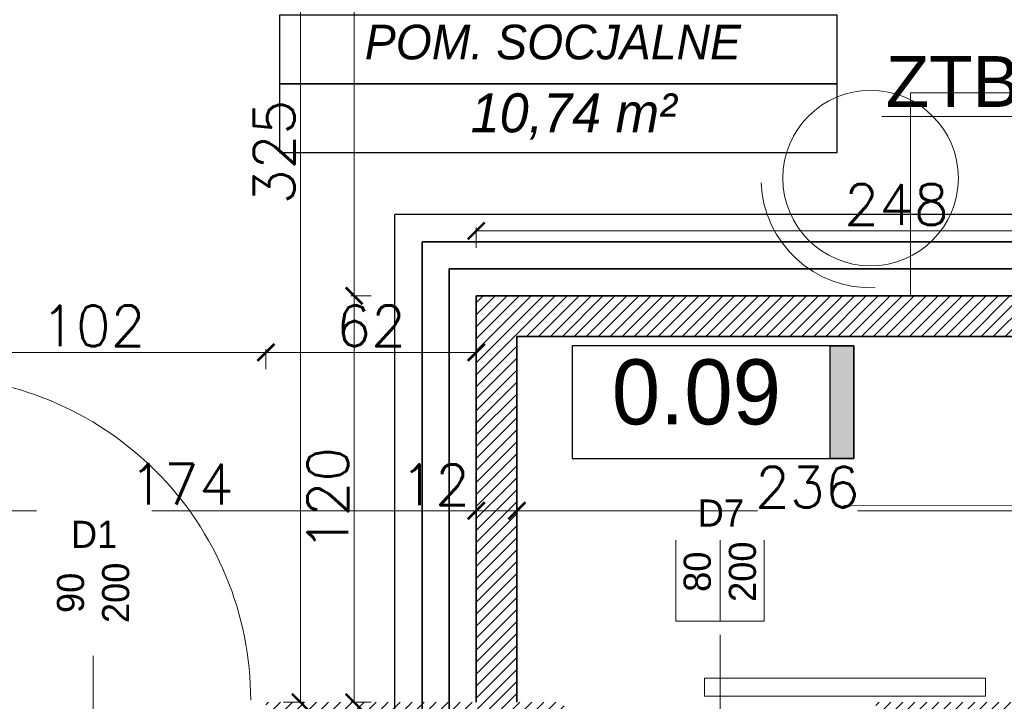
# Model space of a CAD drawing. Header units: millimetres. Extents: x -740 to 33545, y -26688 to 22494.
# Tile 165 of 256: x 11456 to 11747, y 11007 to 11208. Entities that reach past the tile are written whole.
import ezdxf
from ezdxf.lldxf.tags import DXFTag

# ---------------------------------------------------------------- set-up
doc = ezdxf.new("R2010")
doc.units = ezdxf.units.MM
doc.header["$MEASUREMENT"] = 0
doc.layers.get('Defpoints').update_dxf_attribs({"color": 252})
for name, color, linetype, lineweight in [('_IS_EKO_Cyrkulacja', 6, 'Continuous', 30), ('_IS_EKO_opis', 7, 'Continuous', 18), ('_IS_EKO_W_Ciepła', 1, 'Continuous', 35), ('_IS_EKO_woda_zimna', 5, 'Continuous', 35), ('A_opisy', 252, 'Continuous', 15), ('A_projektowane sciany', 252, 'Continuous', 35), ('A_wyposażenie', 252, 'Continuous', 9), ('l.wypełnien', 252, 'Continuous', 5), ('wymiarowanie', 252, 'Continuous', 9)]:
    doc.layers.add(name, color=color, linetype=linetype, lineweight=lineweight)
doc.layers.add('stolarka', color=252, linetype='Continuous')
doc.layers.add('tabelki opis', color=252, linetype='Continuous')
doc.styles.add('Arial', font='arial.ttf')
doc.styles.add('styl2', font='simplex.shx')
tags = doc.linetypes.add('ICAD_ISO03W100', pattern=[30, 12, -18]).pattern_tags.tags
tags[6:7] = [DXFTag(74, 4), DXFTag(75, 0), DXFTag(340, '0'), DXFTag(46, 1.0), DXFTag(50, 0.0), DXFTag(44, 0.0), DXFTag(45, 0.0)]
tags[4:5] = [DXFTag(74, 4), DXFTag(75, 0), DXFTag(340, '0'), DXFTag(46, 1.0), DXFTag(50, 0.0), DXFTag(44, 0.0), DXFTag(45, 0.0)]
doc.dimstyles.new('Skala 1-50', dxfattribs={"dimtxt": 12, "dimasz": 5, "dimexe": 1, "dimexo": 1, "dimgap": 1.5, "dimtad": 1, "dimdec": 1, "dimrnd": 0.5, "dimtxsty": 'styl2', "dimblk": 'ARCHTICK', "dimcen": 5, "dimadec": 0, "dimazin": 0, "dimtfac": 1, "dimtdec": 1, "dimtmove": 1, "dimatfit": 3, "dimldrblk": 'ARCHTICK', "dimfxl": 0, "dimlwd": -1, "dimlwe": -1, "dimarcsym": 0})

# ---------------------------------------------------------------- blocks, each defined once
blk = doc.blocks.new('_ArchTick')
at = {"color": 0, "linetype": 'ByBlock', "const_width": 0.15}
blk.add_lwpolyline([(-0.5, -0.5), (0.5, 0.5)], dxfattribs=at)
blk = doc.blocks.new('*D1207')
at = {"layer": 'Defpoints', "color": 0}
for p in [(11503.87, 11331.32), (11532.41, 11006.32), (11539.01, 11006.32)]:
    blk.add_point(p, dxfattribs=at)
at = {"layer": 'wymiarowanie', "color": 0}
for p, q in [((11534.01, 11331.32), (11540.01, 11331.32)), ((11539.01, 11331.32), (11539.01, 11006.32)), ((11534.01, 11006.32), (11540.01, 11006.32))]:
    blk.add_line(p, q, dxfattribs=at)
at = {"layer": 'wymiarowanie', "color": 0, "xscale": 5, "yscale": 5, "zscale": 5}
for p, rotation in [((11539.01, 11331.32), 90), ((11539.01, 11006.32), 270)]:
    blk.add_blockref('_ArchTick', p, dxfattribs=dict(at, rotation=rotation))
at = {"layer": 'wymiarowanie', "color": 0, "insert": (11531.21, 11168.82), "char_height": 12, "attachment_point": 5, "rotation": 90, "style": 'styl2'}
blk.add_mtext('325', dxfattribs=at)
blk = doc.blocks.new('*D2207')
at = {"layer": 'Defpoints', "color": 0}
for p in [(11590.93, 11062.89), (11602.93, 11056.84), (11590.93, 11046.76)]:
    blk.add_point(p, dxfattribs=at)
at = {"layer": 'wymiarowanie', "color": 0}
for p, q in [((11590.93, 11057.89), (11590.93, 11063.89)), ((11602.93, 11062.89), (11590.93, 11062.89)), ((11602.93, 11057.89), (11602.93, 11063.89))]:
    blk.add_line(p, q, dxfattribs=at)
at = {"layer": 'wymiarowanie', "color": 0, "xscale": 5, "yscale": 5, "zscale": 5, "rotation": 180}
blk.add_blockref('_ArchTick', (11590.93, 11062.89), dxfattribs=at)
at = {"layer": 'wymiarowanie', "color": 0, "xscale": 5, "yscale": 5, "zscale": 5}
blk.add_blockref('_ArchTick', (11602.93, 11062.89), dxfattribs=at)
at = {"layer": 'wymiarowanie', "color": 0, "insert": (11578.78, 11070.54), "char_height": 12, "attachment_point": 5, "style": 'styl2'}
blk.add_mtext('12', dxfattribs=at)
blk = doc.blocks.new('*D2208')
at = {"layer": 'Defpoints', "color": 0}
for p in [(11416.81, 11062.89), (11416.81, 11045.69), (11590.93, 11046.76)]:
    blk.add_point(p, dxfattribs=at)
at = {"layer": 'wymiarowanie', "color": 0}
for p, q in [((11416.81, 11057.89), (11416.81, 11063.89)), ((11590.93, 11062.89), (11416.81, 11062.89)), ((11590.93, 11057.89), (11590.93, 11063.89))]:
    blk.add_line(p, q, dxfattribs=at)
at = {"layer": 'wymiarowanie', "color": 0, "xscale": 5, "yscale": 5, "zscale": 5, "rotation": 180}
blk.add_blockref('_ArchTick', (11416.81, 11062.89), dxfattribs=at)
at = {"layer": 'wymiarowanie', "color": 0, "xscale": 5, "yscale": 5, "zscale": 5}
blk.add_blockref('_ArchTick', (11590.93, 11062.89), dxfattribs=at)
at = {"layer": 'wymiarowanie', "color": 0, "insert": (11503.87, 11070.69), "char_height": 12, "attachment_point": 5, "style": 'styl2'}
blk.add_mtext('174', dxfattribs=at)
blk = doc.blocks.new('*D2672')
at = {"layer": 'Defpoints', "color": 0}
for p in [(11590.93, 11145.5), (11839.15, 11128.69), (11590.93, 11126.32)]:
    blk.add_point(p, dxfattribs=at)
at = {"layer": 'wymiarowanie', "color": 0}
for p, q in [((11590.93, 11140.5), (11590.93, 11146.5)), ((11839.15, 11145.5), (11590.93, 11145.5)), ((11839.15, 11140.5), (11839.15, 11146.5))]:
    blk.add_line(p, q, dxfattribs=at)
at = {"layer": 'wymiarowanie', "color": 0, "xscale": 5, "yscale": 5, "zscale": 5, "rotation": 180}
blk.add_blockref('_ArchTick', (11590.93, 11145.5), dxfattribs=at)
at = {"layer": 'wymiarowanie', "color": 0, "xscale": 5, "yscale": 5, "zscale": 5}
blk.add_blockref('_ArchTick', (11839.15, 11145.5), dxfattribs=at)
at = {"layer": 'wymiarowanie', "color": 0, "insert": (11715.04, 11153.3), "char_height": 12, "attachment_point": 5, "style": 'styl2'}
blk.add_mtext('248', dxfattribs=at)
blk = doc.blocks.new('*D2673')
at = {"layer": 'Defpoints', "color": 0}
for p in [(11839.15, 11062.89), (11602.93, 11040.4), (11839.15, 11040.4)]:
    blk.add_point(p, dxfattribs=at)
at = {"layer": 'wymiarowanie', "color": 0}
for p, q in [((11602.93, 11057.89), (11602.93, 11063.89)), ((11602.93, 11062.89), (11673.96, 11062.89)), ((11839.15, 11062.89), (11703.49, 11062.89)), ((11839.15, 11057.89), (11839.15, 11063.89))]:
    blk.add_line(p, q, dxfattribs=at)
at = {"layer": 'wymiarowanie', "color": 0, "xscale": 5, "yscale": 5, "zscale": 5, "rotation": 180}
blk.add_blockref('_ArchTick', (11602.93, 11062.89), dxfattribs=at)
at = {"layer": 'wymiarowanie', "color": 0, "xscale": 5, "yscale": 5, "zscale": 5}
blk.add_blockref('_ArchTick', (11839.15, 11062.89), dxfattribs=at)
at = {"layer": 'wymiarowanie', "color": 0, "insert": (11688.72, 11069.83), "char_height": 12, "attachment_point": 5, "style": 'styl2'}
blk.add_mtext('236', dxfattribs=at)
blk = doc.blocks.new('*D2694')
at = {"layer": 'Defpoints', "color": 0}
for p in [(11554.87, 11126.32), (11590.93, 11126.32), (11590.93, 11006.32)]:
    blk.add_point(p, dxfattribs=at)
at = {"layer": 'wymiarowanie', "color": 0}
for p, q in [((11559.87, 11126.32), (11553.87, 11126.32)), ((11554.87, 11006.32), (11554.87, 11126.32)), ((11559.87, 11006.32), (11553.87, 11006.32))]:
    blk.add_line(p, q, dxfattribs=at)
at = {"layer": 'wymiarowanie', "color": 0, "xscale": 5, "yscale": 5, "zscale": 5}
for p, rotation in [((11554.87, 11126.32), 90), ((11554.87, 11006.32), 270)]:
    blk.add_blockref('_ArchTick', p, dxfattribs=dict(at, rotation=rotation))
at = {"layer": 'wymiarowanie', "color": 0, "insert": (11547.07, 11066.32), "char_height": 12, "attachment_point": 5, "rotation": 90, "style": 'styl2'}
blk.add_mtext('120', dxfattribs=at)
blk = doc.blocks.new('*D2695')
at = {"layer": 'Defpoints', "color": 0}
for p in [(11554.87, 11331.32), (11566.81, 11331.32), (11590.93, 11126.32)]:
    blk.add_point(p, dxfattribs=at)
at = {"layer": 'wymiarowanie', "color": 0}
for p, q in [((11559.87, 11331.32), (11553.87, 11331.32)), ((11554.87, 11331.32), (11554.87, 11276.28)), ((11554.87, 11126.32), (11554.87, 11246.76)), ((11559.87, 11126.32), (11553.87, 11126.32))]:
    blk.add_line(p, q, dxfattribs=at)
at = {"layer": 'wymiarowanie', "color": 0, "xscale": 5, "yscale": 5, "zscale": 5}
for p, rotation in [((11554.87, 11331.32), 90), ((11554.87, 11126.32), 270)]:
    blk.add_blockref('_ArchTick', p, dxfattribs=dict(at, rotation=rotation))
at = {"layer": 'wymiarowanie', "color": 0, "insert": (11547.07, 11261.52), "char_height": 12, "attachment_point": 5, "rotation": 90, "style": 'styl2'}
blk.add_mtext('205', dxfattribs=at)
blk = doc.blocks.new('*D2831')
at = {"layer": 'Defpoints', "color": 0}
for p in [(11528.81, 11109.64), (11426.81, 11006.32), (11528.81, 11006.32)]:
    blk.add_point(p, dxfattribs=at)
at = {"layer": 'wymiarowanie', "color": 0}
for p, q in [((11426.81, 11104.64), (11426.81, 11110.64)), ((11426.81, 11109.64), (11528.81, 11109.64)), ((11528.81, 11104.64), (11528.81, 11110.64))]:
    blk.add_line(p, q, dxfattribs=at)
at = {"layer": 'wymiarowanie', "color": 0, "xscale": 5, "yscale": 5, "zscale": 5, "rotation": 180}
blk.add_blockref('_ArchTick', (11426.81, 11109.64), dxfattribs=at)
at = {"layer": 'wymiarowanie', "color": 0, "xscale": 5, "yscale": 5, "zscale": 5}
blk.add_blockref('_ArchTick', (11528.81, 11109.64), dxfattribs=at)
at = {"layer": 'wymiarowanie', "color": 0, "insert": (11477.81, 11117.44), "char_height": 12, "attachment_point": 5, "style": 'styl2'}
blk.add_mtext('102', dxfattribs=at)
blk = doc.blocks.new('*D2832')
at = {"layer": 'Defpoints', "color": 0}
for p in [(11590.93, 11109.64), (11590.93, 11015.98), (11528.81, 11006.32)]:
    blk.add_point(p, dxfattribs=at)
at = {"layer": 'wymiarowanie', "color": 0}
for p, q in [((11528.81, 11104.64), (11528.81, 11110.64)), ((11528.81, 11109.64), (11590.93, 11109.64)), ((11590.93, 11104.64), (11590.93, 11110.64))]:
    blk.add_line(p, q, dxfattribs=at)
at = {"layer": 'wymiarowanie', "color": 0, "xscale": 5, "yscale": 5, "zscale": 5, "rotation": 180}
blk.add_blockref('_ArchTick', (11528.81, 11109.64), dxfattribs=at)
at = {"layer": 'wymiarowanie', "color": 0, "xscale": 5, "yscale": 5, "zscale": 5}
blk.add_blockref('_ArchTick', (11590.93, 11109.64), dxfattribs=at)
at = {"layer": 'wymiarowanie', "color": 0, "insert": (11559.87, 11117.44), "char_height": 12, "attachment_point": 5, "style": 'styl2'}
blk.add_mtext('62', dxfattribs=at)

msp = doc.modelspace()

# ---------------------------------------------------------------- hatches: boundary and pattern name
at = {"layer": 'l.wypełnien'}
h = msp.add_hatch(dxfattribs=at)
h.set_pattern_fill('ANSI31', color=256, scale=20, style=0)
h.paths.add_polyline_path([(11528.81, 11006.32), (11528.81, 10994.32), (11590.93, 10994.32), (11590.93, 10984.32), (11602.93, 10984.32), (11602.93, 10994.32), (11616.93, 10994.32), (11616.93, 11006.32), (11602.93, 11006.32), (11602.93, 11114.32), (11839.15, 11114.32), (11839.15, 11126.32), (11590.93, 11126.32), (11590.93, 11006.32)])
h.paths.add_polyline_path([(11391.26, 10994.32), (11391.26, 11006.32), (11404.81, 11006.32), (11404.81, 11331.32), (11416.81, 11331.32), (11416.81, 11006.32), (11426.81, 11006.32), (11426.81, 10994.32)])
h.paths.add_polyline_path([(11708.93, 10994.32), (11708.93, 11006.32), (11839.15, 11006.32), (11839.15, 10994.32), (11734.93, 10994.32), (11734.93, 10984.32), (11722.93, 10984.32), (11722.93, 10994.32)])
h.paths.add_polyline_path([(11289.26, 10994.32), (11289.26, 11006.32), (11169.43, 11006.32), (11169.43, 10994.32)])
h.paths.add_polyline_path([(11734.93, 10834.32), (11734.93, 10892.32), (11722.93, 10892.32), (11722.93, 10834.32)])
h.paths.add_polyline_path([(11602.93, 10834.32), (11602.93, 10882.32), (11590.93, 10882.32), (11590.93, 10834.32)])
at = {"layer": 'tabelki opis'}
msp.add_hatch(color=256, dxfattribs=at).paths.add_polyline_path([(11702.41, 11078.27), (11702.41, 11111.54), (11695.45, 11111.54), (11695.45, 11078.27)])

# ---------------------------------------------------------------- linework, layer by layer
at = {"layer": '_IS_EKO_Cyrkulacja'}
for p in [(11815.15, 11150.32), (11566.93, 10858.32)]:
    msp.add_line(p, (11566.93, 11150.32), dxfattribs=at)
at = {"layer": '_IS_EKO_opis'}
msp.add_line((11710.77, 11179.26), (11775.33, 11179.26), dxfattribs=at)
at = {"layer": '_IS_EKO_W_Ciepła', "linetype": 'ByBlock'}
for p in [(11823.15, 11142.32), (11574.93, 10850.32)]:
    msp.add_line(p, (11574.93, 11142.32), dxfattribs=at)
at = {"layer": '_IS_EKO_woda_zimna'}
for p in [(11831.15, 11134.32), (11582.93, 10842.32)]:
    msp.add_line(p, (11582.93, 11134.32), dxfattribs=at)
at = {"layer": 'A_opisy'}
for p, q in [((11662.93, 10963.32), (11662.93, 11030.32)), ((11477.81, 10959.04), (11477.81, 11024.04))]:
    msp.add_line(p, q, dxfattribs=at)
at = {"layer": 'A_opisy', "ltscale": 0.3}
for points in [[(11464.81, 11050.04), (11464.81, 11024.04), (11477.81, 11024.04), (11477.81, 11050.04)], [(11477.81, 11050.04), (11477.81, 11024.04), (11490.81, 11024.04), (11490.81, 11050.04)]]:
    msp.add_lwpolyline(points, close=True, dxfattribs=at)
at = {"layer": 'A_projektowane sciany'}
for p, q in [((11839.15, 11126.32), (11590.93, 11126.32)), ((11590.93, 11126.32), (11590.93, 11006.32)), ((11839.15, 11114.32), (11602.93, 11114.32)), ((11602.93, 11114.32), (11602.93, 11006.32)), ((11602.93, 11114.32), (11602.93, 11006.32))]:
    msp.add_line(p, q, dxfattribs=at)
at = {"layer": 'A_wyposażenie'}
for p, q in [((11719.15, 11186.32), (11779.15, 11186.32)), ((11719.15, 11126.32), (11719.15, 11186.32))]:
    msp.add_line(p, q, dxfattribs=at)
at = {"layer": 'A_wyposażenie', "ltscale": 500}
msp.add_circle((11707.41, 11161.11), 25.92, dxfattribs=at)
msp.add_arc((11707.41, 11161.11), 32.4, 182.465, 272.465, dxfattribs=at)
at = {"layer": 'l.wypełnien'}
msp.add_lwpolyline([(11658.32, 11008.1), (11741.3, 11008.1), (11741.3, 11013.42), (11658.32, 11013.42)], close=True, dxfattribs=at)
at = {"layer": 'stolarka', "linetype": 'ICAD_ISO03W100', "lineweight": 13, "ltscale": 0.3}
msp.add_arc((11428.55, 11006.9), 95.77, 0.0003, 90.0531, dxfattribs=at)
at = {"layer": 'tabelki opis'}
for points in [[(11532.82, 11188.9), (11697.55, 11188.9), (11697.55, 11209.18), (11532.82, 11209.18), (11532.82, 11188.9)], [(11532.82, 11168.63), (11697.55, 11168.63), (11697.55, 11188.9), (11532.82, 11188.9), (11532.82, 11168.63)], [(11702.41, 11111.54), (11619.25, 11111.54), (11619.25, 11078.27), (11702.41, 11078.27), (11702.41, 11111.54)]]:
    msp.add_lwpolyline(points, dxfattribs=at)
msp.add_lwpolyline([(11702.41, 11078.27), (11695.45, 11078.27), (11695.45, 11111.54), (11702.41, 11111.54)], close=True, dxfattribs=at)
at = {"layer": 'wymiarowanie'}
msp.add_line((11767.53, 11064.5), (11699.37, 11064.43), dxfattribs=at)

# ---------------------------------------------------------------- texts
at = {"layer": '_IS_EKO_opis', "color": 7, "insert": (11711.92, 11197.14), "char_height": 15, "width": 58.847, "attachment_point": 1, "style": 'Arial'}
msp.add_mtext('ZTB15', dxfattribs=at)
at = {"layer": 'tabelki opis', "attachment_point": 1}
for s, insert, char_height, width in [('\\pi25.20320;{\\fCentury Gothic|b0|i1|c238|p34;POM. SOCJALNE}', (11532.82, 11206.41), 10.24, 164.736), ('{\\fCentury Gothic|b0|i1|c238|p34;10,74 m²}', (11589.28, 11186.14), 11.52, 68.7387), ('\\pi28.26400;{\\fCentury Gothic|b0|i1|c238|p34;SEKRETARIAT/POKOJ }\\pi28.40000;{\\fCentury Gothic|b0|i1|c238|p34;INTENDENTKI}', (11210.74, 11172.79), 8, 164.736), ('{\\fCentury Gothic|b0|i0|c238|p34;0.09}', (11630.98, 11107.58), 19.2, 56.7)]:
    msp.add_mtext(s, dxfattribs=dict(at, insert=insert, char_height=char_height, width=width))

# ---------------------------------------------------------------- dimensions: what is measured, and where the dimension line sits
at = {"layer": 'wymiarowanie'}
for base, p1, p2, picture, middle in [((11539.01, 11006.32), (11503.87, 11331.32), (11532.41, 11006.32), '*D1207', (11531.21, 11168.82)), ((11554.87, 11126.32), (11590.93, 11006.32), (11590.93, 11126.32), '*D2694', (11547.07, 11066.32))]:
    dim = msp.add_linear_dim(base=base, p1=p1, p2=p2, angle=90, dimstyle='Skala 1-50', dxfattribs=at)
    dim.commit()
    dim.dimension.update_dxf_attribs({"geometry": picture, "text_midpoint": middle})
dim = msp.add_linear_dim(base=(11554.87, 11331.32), p1=(11590.93, 11126.32), p2=(11566.81, 11331.32), angle=90, dimstyle='Skala 1-50', dxfattribs=at)
dim.commit()
dim.dimension.update_dxf_attribs({"geometry": '*D2695', "text_midpoint": (11554.87, 11261.52), "dimtype": 160})
for base, p1, p2, picture, middle in [((11590.93, 11145.5), (11839.15, 11128.69), (11590.93, 11126.32), '*D2672', (11715.04, 11153.3)), ((11590.93, 11109.64), (11528.81, 11006.32), (11590.93, 11015.98), '*D2832', (11559.87, 11117.44))]:
    dim = msp.add_linear_dim(base=base, p1=p1, p2=p2, dimstyle='Skala 1-50', dxfattribs=at)
    dim.commit()
    dim.dimension.update_dxf_attribs({"geometry": picture, "text_midpoint": middle})
dim = msp.add_linear_dim(base=(11590.93, 11062.89), p1=(11602.93, 11056.84), p2=(11590.93, 11046.76), dimstyle='Skala 1-50', dxfattribs=at)
dim.commit()
dim.dimension.update_dxf_attribs({"geometry": '*D2207', "text_midpoint": (11578.78, 11062.89), "dimtype": 160})

# ---------------------------------------------------------------- next in the draw order: texts
at = {"layer": 'A_opisy', "ltscale": 0.3, "char_height": 8, "width": 26, "attachment_point": 5, "rotation": 90, "bg_fill": 2}
for s, insert in [('\\pi3.10800;{\\fCentury Gothic|b0|i0|c238|p0;80}\\P{\\fCentury Gothic|b0|i0|c238|p0;200}', (11662.93, 11043.32)), ('\\pi3.19200;{\\fCentury Gothic|b0|i0|c238|p0;90}\\P{\\fCentury Gothic|b0|i0|c238|p0;200}', (11477.81, 11037.04))]:
    msp.add_mtext(s, dxfattribs=dict(at, insert=insert))

# ---------------------------------------------------------------- next in the draw order: linework, layer by layer
at = {"layer": 'A_opisy', "lineweight": 30, "ltscale": 0.3}
for points in [[(11649.93, 11069.32), (11675.93, 11069.32), (11675.93, 11056.32), (11649.93, 11056.32)], [(11464.81, 11063.04), (11490.81, 11063.04), (11490.81, 11050.04), (11464.81, 11050.04)]]:
    msp.add_lwpolyline(points, close=True, dxfattribs=at)
at = {"layer": 'A_opisy', "ltscale": 0.3}
for points in [[(11662.93, 11056.32), (11662.93, 11030.32), (11649.93, 11030.32), (11649.93, 11056.32)], [(11675.93, 11056.32), (11675.93, 11030.32), (11662.93, 11030.32), (11662.93, 11056.32)]]:
    msp.add_lwpolyline(points, close=True, dxfattribs=at)

# ---------------------------------------------------------------- next in the draw order: dimensions: what is measured, and where the dimension line sits
at = {"layer": 'wymiarowanie'}
dim = msp.add_linear_dim(base=(11416.81, 11062.89), p1=(11590.93, 11046.76), p2=(11416.81, 11045.69), dimstyle='Skala 1-50', dxfattribs=at)
dim.commit()
dim.dimension.update_dxf_attribs({"geometry": '*D2208', "text_midpoint": (11503.87, 11070.69)})

# ---------------------------------------------------------------- next in the draw order: texts
at = {"layer": 'A_opisy', "ltscale": 0.3, "char_height": 8, "width": 26, "attachment_point": 5, "bg_fill": 2}
for s, insert in [('{\\fCentury Gothic|b0|i0|c238|p0;D7}', (11663.18, 11062.21)), ('{\\fCentury Gothic|b0|i0|c238|p0;D1}', (11478.06, 11055.92))]:
    msp.add_mtext(s, dxfattribs=dict(at, insert=insert))

# ---------------------------------------------------------------- next in the draw order: dimensions: what is measured, and where the dimension line sits
at = {"layer": 'wymiarowanie'}
dim = msp.add_linear_dim(base=(11528.81, 11109.64), p1=(11426.81, 11006.32), p2=(11528.81, 11006.32), dimstyle='Skala 1-50', dxfattribs=at)
dim.commit()
dim.dimension.update_dxf_attribs({"geometry": '*D2831', "text_midpoint": (11477.81, 11117.44)})
dim = msp.add_linear_dim(base=(11839.15, 11062.89), p1=(11602.93, 11040.4), p2=(11839.15, 11040.4), dimstyle='Skala 1-50', dxfattribs=at)
dim.commit()
dim.dimension.update_dxf_attribs({"geometry": '*D2673', "text_midpoint": (11688.72, 11062.03), "dimtype": 160})

doc.saveas('drawing.dxf')
